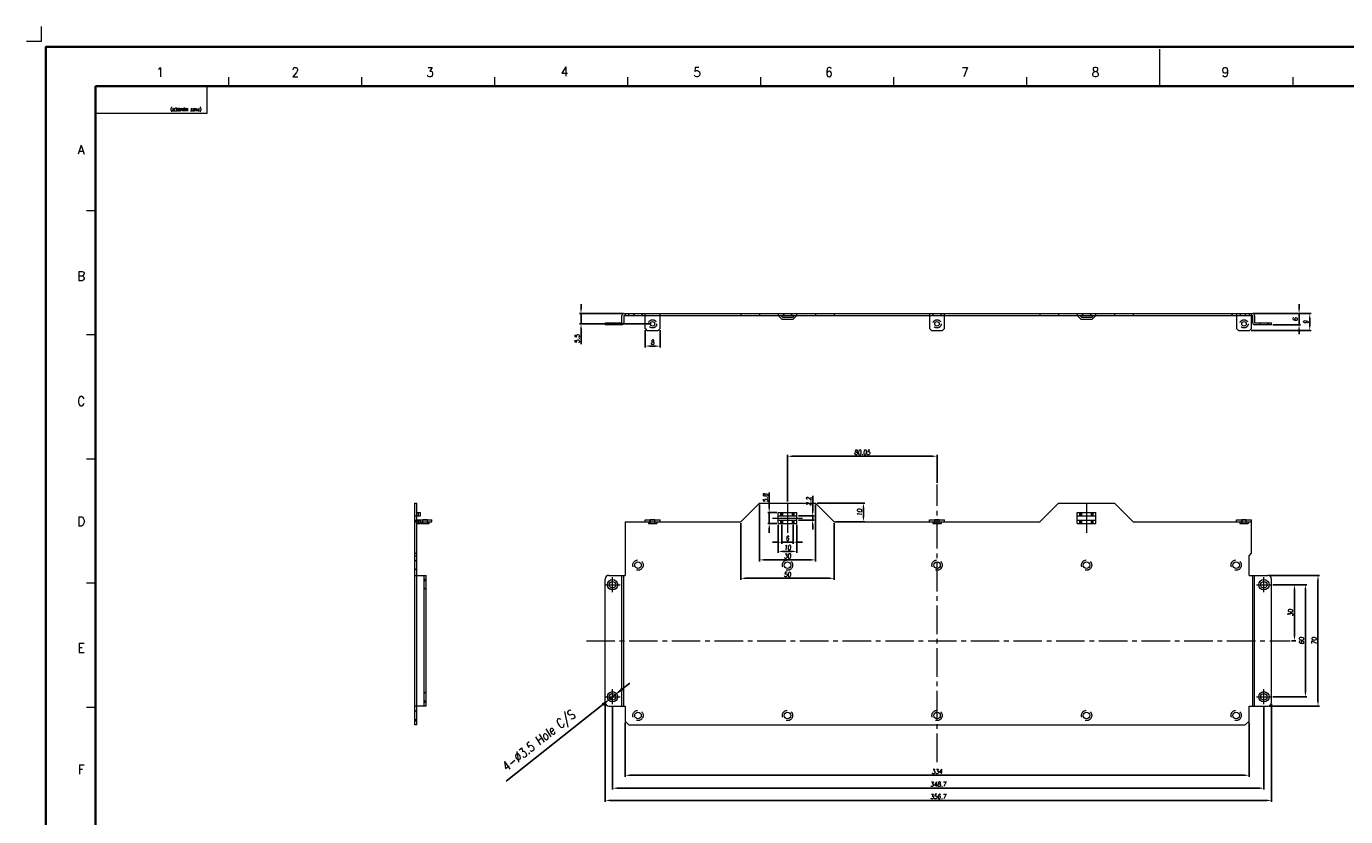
# Model space of a CAD drawing. Header units: millimetres. Extents: x 4497 to 11741, y 5958 to 12619.
# Tile 114 of 256: x 4509 to 5216, y 8026 to 8449. Entities that reach past the tile are written whole.
import ezdxf
from ezdxf.enums import TextEntityAlignment as Align

# ---------------------------------------------------------------- set-up
doc = ezdxf.new("R2010")
doc.units = ezdxf.units.MM
doc.header["$LTSCALE"] = 0.8
doc.header["$PDMODE"] = 3
doc.header["$PDSIZE"] = 0.3125
for name, pattern in [('CENTER', [50.8, 31.75, -6.35, 6.35, -6.35]), ('CENTER2', [28.575, 19.05, -3.175, 3.175, -3.175]), ('HIDDEN', [9.525, 6.35, -3.175])]:
    doc.linetypes.add(name, pattern=pattern)
doc.layers.get('0').update_dxf_attribs({"linetype": 'CONTINUOUS', "lineweight": 0})
doc.layers.get('Defpoints').update_dxf_attribs({"linetype": 'CONTINUOUS', "lineweight": 0})
for name, color, linetype, lineweight in [('1', 2, 'CENTER', 0), ('2', 3, 'CONTINUOUS', 0), ('3', 5, 'HIDDEN', 0), ('4', 1, 'CENTER2', 9), ('P', 1, 'CONTINUOUS', 0)]:
    doc.layers.add(name, color=color, linetype=linetype, lineweight=lineweight)
doc.styles.get("Standard").update_dxf_attribs({"font": 'romans.shx', "width": 0.8, "oblique": 5, "bigfont": 'whgtxt.shx'})
doc.dimstyles.get("Standard").update_dxf_attribs({"dimtxt": 2.5, "dimasz": 2.5, "dimexe": 0.8, "dimexo": 0.8, "dimgap": 0.8, "dimtad": 1, "dimdsep": 46, "dimtxsty": 'Standard', "dimcen": 0, "dimclrd": 3, "dimclre": 3, "dimclrt": 3, "dimazin": 0, "dimtp": 0.001, "dimtm": 0.001, "dimtfac": 1, "dimtmove": 0, "dimatfit": 3, "dimfxl": 0, "dimtolj": 1, "dimarcsym": 0})

# ---------------------------------------------------------------- blocks, each defined once
blk = doc.blocks.new('*D115')
at = {"color": 3, "lineweight": -2}
for p, q in [((4930.29, 8189.66), (4930.29, 8198.03)), ((4922.63, 8187.16), (4931.09, 8187.16)), ((4930.29, 8184.96), (4930.29, 8187.16)), ((4922.63, 8184.96), (4931.09, 8184.96)), ((4930.29, 8182.46), (4930.29, 8179.96))]:
    blk.add_line(p, q, dxfattribs=at)
at = {"color": 3}
for points in [[(4929.87, 8189.66), (4930.7, 8189.66), (4930.29, 8187.16)], [(4929.87, 8182.46), (4930.7, 8182.46), (4930.29, 8184.96)]]:
    blk.add_solid(points, dxfattribs=at)
at = {"layer": 'Defpoints', "color": 0}
for p in [(4921.83, 8187.16), (4930.29, 8187.16), (4921.83, 8184.96)]:
    blk.add_point(p, dxfattribs=at)
at = {"color": 3, "insert": (4928.24, 8195.09), "char_height": 2.5, "attachment_point": 5, "rotation": 90}
blk.add_mtext('\\A1;2.2', dxfattribs=at)
blk = doc.blocks.new('*D116')
at = {"layer": '2', "color": 3, "lineweight": -2}
for p, q in [((4828.47, 8094.55), (4832.39, 8097.65)), ((4824.55, 8091.44), (4821.81, 8089.27)), ((4766.2, 8045.19), (4817.89, 8086.16))]:
    blk.add_line(p, q, dxfattribs=at)
at = {"layer": '2', "color": 3}
for points in [[(4827.95, 8095.2), (4828.99, 8093.89), (4824.55, 8091.44)], [(4817.37, 8086.82), (4818.41, 8085.51), (4821.81, 8089.27)]]:
    blk.add_solid(points, dxfattribs=at)
at = {"layer": 'Defpoints', "color": 0}
for p in [(4821.81, 8089.27), (4824.55, 8091.44)]:
    blk.add_point(p, dxfattribs=at)
at = {"layer": '2', "color": 3, "insert": (4784.04, 8066.24), "char_height": 5, "attachment_point": 5, "rotation": 38.40057}
blk.add_mtext('\\A1;4-∅3.5 Hole C/S', dxfattribs=at)
blk = doc.blocks.new('X')
at = {"layer": '1'}
for p, q in [((5247.84, 13723.59), (5255.84, 13723.59)), ((5251.84, 13719.59), (5251.84, 13727.59))]:
    blk.add_line(p, q, dxfattribs=at)
blk = doc.blocks.new('*D556')
at = {"layer": '2', "color": 3, "lineweight": -2}
for p, q in [((4823.18, 8085.56), (4823.18, 8040.61)), ((5171.88, 8085.56), (5171.88, 8040.61)), ((4825.68, 8041.41), (5169.38, 8041.41))]:
    blk.add_line(p, q, dxfattribs=at)
at = {"layer": '2', "color": 3}
for points in [[(4825.68, 8041.82), (4825.68, 8040.99), (4823.18, 8041.41)], [(5169.38, 8041.82), (5169.38, 8040.99), (5171.88, 8041.41)]]:
    blk.add_solid(points, dxfattribs=at)
at = {"layer": 'Defpoints', "color": 0}
for p in [(4823.18, 8086.36), (5171.88, 8086.36), (5171.88, 8041.41)]:
    blk.add_point(p, dxfattribs=at)
at = {"layer": '2', "color": 3, "insert": (4997.53, 8043.46), "char_height": 2.5, "attachment_point": 5}
blk.add_mtext('\\A1;348.7', dxfattribs=at)
blk = doc.blocks.new('*D557')
at = {"layer": '2', "color": 3, "lineweight": -2}
for p, q in [((4829.88, 8076.56), (4829.88, 8047.51)), ((5163.88, 8076.56), (5163.88, 8047.51)), ((4832.38, 8048.31), (5161.38, 8048.31))]:
    blk.add_line(p, q, dxfattribs=at)
at = {"layer": '2', "color": 3}
for points in [[(4832.38, 8048.73), (4832.38, 8047.9), (4829.88, 8048.31)], [(5161.38, 8048.73), (5161.38, 8047.9), (5163.88, 8048.31)]]:
    blk.add_solid(points, dxfattribs=at)
at = {"layer": 'Defpoints', "color": 0}
for p in [(4829.88, 8077.36), (5163.88, 8077.36), (5163.88, 8048.31)]:
    blk.add_point(p, dxfattribs=at)
at = {"layer": '2', "color": 3, "insert": (4996.88, 8050.36), "char_height": 2.5, "attachment_point": 5}
blk.add_mtext('\\A1;334', dxfattribs=at)
blk = doc.blocks.new('*D558')
at = {"layer": '2', "color": 3, "lineweight": -2}
for p, q in [((5176.68, 8150.36), (5194.87, 8150.36)), ((5194.07, 8092.86), (5194.07, 8147.86)), ((5176.68, 8090.36), (5194.87, 8090.36))]:
    blk.add_line(p, q, dxfattribs=at)
at = {"layer": '2', "color": 3}
for points in [[(5193.65, 8147.86), (5194.49, 8147.86), (5194.07, 8150.36)], [(5193.65, 8092.86), (5194.49, 8092.86), (5194.07, 8090.36)]]:
    blk.add_solid(points, dxfattribs=at)
at = {"layer": 'Defpoints', "color": 0}
for p in [(5175.88, 8150.36), (5194.07, 8150.36), (5175.88, 8090.36)]:
    blk.add_point(p, dxfattribs=at)
at = {"layer": '2', "color": 3, "insert": (5192.02, 8120.36), "char_height": 2.5, "attachment_point": 5, "rotation": 90}
blk.add_mtext('\\A1;60', dxfattribs=at)
blk = doc.blocks.new('*D559')
at = {"layer": '2', "color": 3, "lineweight": -2}
for p, q in [((4916.83, 8194.86), (4916.83, 8219.95)), ((4994.38, 8219.15), (4919.33, 8219.15)), ((4996.88, 8204.86), (4996.88, 8219.95))]:
    blk.add_line(p, q, dxfattribs=at)
at = {"layer": '2', "color": 3}
for points in [[(4919.33, 8219.56), (4919.33, 8218.73), (4916.83, 8219.15)], [(4994.38, 8219.56), (4994.38, 8218.73), (4996.88, 8219.15)]]:
    blk.add_solid(points, dxfattribs=at)
at = {"layer": 'Defpoints', "color": 0}
for p in [(4916.83, 8219.15), (4996.88, 8204.06), (4916.83, 8194.06)]:
    blk.add_point(p, dxfattribs=at)
at = {"layer": '2', "color": 3, "insert": (4956.86, 8221.2), "char_height": 2.5, "attachment_point": 5}
blk.add_mtext('\\A1;80.05', dxfattribs=at)
blk = doc.blocks.new('*D560')
at = {"layer": '2', "color": 3, "lineweight": -2}
for p, q in [((4907.04, 8191.46), (4907.04, 8199.8)), ((4911.03, 8188.96), (4906.24, 8188.96)), ((4907.04, 8183.16), (4907.04, 8188.96)), ((4911.03, 8183.16), (4906.24, 8183.16)), ((4907.04, 8180.66), (4907.04, 8178.16))]:
    blk.add_line(p, q, dxfattribs=at)
at = {"layer": '2', "color": 3}
for points in [[(4906.62, 8191.46), (4907.45, 8191.46), (4907.04, 8188.96)], [(4906.62, 8180.66), (4907.45, 8180.66), (4907.04, 8183.16)]]:
    blk.add_solid(points, dxfattribs=at)
at = {"layer": 'Defpoints', "color": 0}
for p in [(4907.04, 8188.96), (4911.83, 8188.96), (4911.83, 8183.16)]:
    blk.add_point(p, dxfattribs=at)
at = {"layer": '2', "color": 3, "insert": (4904.99, 8196.88), "char_height": 2.5, "attachment_point": 5, "rotation": 90}
blk.add_mtext('\\A1;5.8', dxfattribs=at)
blk = doc.blocks.new('*D561')
at = {"layer": '2', "color": 3, "lineweight": -2}
for p, q in [((4911.83, 8182.36), (4911.83, 8167.38)), ((4921.83, 8182.36), (4921.83, 8167.38)), ((4914.33, 8168.18), (4919.33, 8168.18))]:
    blk.add_line(p, q, dxfattribs=at)
at = {"layer": '2', "color": 3}
for points in [[(4914.33, 8168.59), (4914.33, 8167.76), (4911.83, 8168.18)], [(4919.33, 8168.59), (4919.33, 8167.76), (4921.83, 8168.18)]]:
    blk.add_solid(points, dxfattribs=at)
at = {"layer": 'Defpoints', "color": 0}
for p in [(4911.83, 8183.16), (4921.83, 8183.16), (4921.83, 8168.18)]:
    blk.add_point(p, dxfattribs=at)
at = {"layer": '2', "color": 3, "insert": (4916.83, 8170.23), "char_height": 2.5, "attachment_point": 5}
blk.add_mtext('\\A1;10', dxfattribs=at)
blk = doc.blocks.new('*D562')
at = {"layer": '2', "color": 3, "lineweight": -2}
for p, q in [((4932.63, 8194.06), (4958.27, 8194.06)), ((4957.47, 8186.56), (4957.47, 8191.56)), ((4942.63, 8184.06), (4958.27, 8184.06))]:
    blk.add_line(p, q, dxfattribs=at)
at = {"layer": '2', "color": 3}
for points in [[(4957.05, 8191.56), (4957.88, 8191.56), (4957.47, 8194.06)], [(4957.05, 8186.56), (4957.88, 8186.56), (4957.47, 8184.06)]]:
    blk.add_solid(points, dxfattribs=at)
at = {"layer": 'Defpoints', "color": 0}
for p in [(4931.83, 8194.06), (4957.47, 8194.06), (4941.83, 8184.06)]:
    blk.add_point(p, dxfattribs=at)
at = {"layer": '2', "color": 3, "insert": (4955.42, 8189.06), "char_height": 2.5, "attachment_point": 5, "rotation": 90}
blk.add_mtext('\\A1;10', dxfattribs=at)
blk = doc.blocks.new('*D563')
at = {"layer": '2', "color": 3, "lineweight": -2}
for p, q in [((4891.83, 8183.26), (4891.83, 8152.97)), ((4941.83, 8183.26), (4941.83, 8152.97)), ((4894.33, 8153.77), (4939.33, 8153.77))]:
    blk.add_line(p, q, dxfattribs=at)
at = {"layer": '2', "color": 3}
for points in [[(4894.33, 8154.19), (4894.33, 8153.36), (4891.83, 8153.77)], [(4939.33, 8154.19), (4939.33, 8153.36), (4941.83, 8153.77)]]:
    blk.add_solid(points, dxfattribs=at)
at = {"layer": 'Defpoints', "color": 0}
for p in [(4891.83, 8184.06), (4941.83, 8184.06), (4941.83, 8153.77)]:
    blk.add_point(p, dxfattribs=at)
at = {"layer": '2', "color": 3, "insert": (4916.83, 8155.82), "char_height": 2.5, "attachment_point": 5}
blk.add_mtext('\\A1;50', dxfattribs=at)
blk = doc.blocks.new('*D564')
at = {"layer": '2', "color": 3, "lineweight": -2}
for p, q in [((4901.83, 8193.26), (4901.83, 8162.86)), ((4931.83, 8193.26), (4931.83, 8162.86)), ((4904.33, 8163.66), (4929.33, 8163.66))]:
    blk.add_line(p, q, dxfattribs=at)
at = {"layer": '2', "color": 3}
for points in [[(4904.33, 8164.08), (4904.33, 8163.25), (4901.83, 8163.66)], [(4929.33, 8164.08), (4929.33, 8163.25), (4931.83, 8163.66)]]:
    blk.add_solid(points, dxfattribs=at)
at = {"layer": 'Defpoints', "color": 0}
for p in [(4901.83, 8194.06), (4931.83, 8194.06), (4931.83, 8163.66)]:
    blk.add_point(p, dxfattribs=at)
at = {"layer": '2', "color": 3, "insert": (4916.83, 8165.71), "char_height": 2.5, "attachment_point": 5}
blk.add_mtext('\\A1;30', dxfattribs=at)
blk = doc.blocks.new('*D565')
at = {"layer": '2', "color": 3, "lineweight": -2}
for p, q in [((5174.68, 8155.36), (5201.6, 8155.36)), ((5200.8, 8087.86), (5200.8, 8152.86)), ((5174.68, 8085.36), (5201.6, 8085.36))]:
    blk.add_line(p, q, dxfattribs=at)
at = {"layer": '2', "color": 3}
for points in [[(5200.39, 8152.86), (5201.22, 8152.86), (5200.8, 8155.36)], [(5200.39, 8087.86), (5201.22, 8087.86), (5200.8, 8085.36)]]:
    blk.add_solid(points, dxfattribs=at)
at = {"layer": 'Defpoints', "color": 0}
for p in [(5173.88, 8155.36), (5200.8, 8155.36), (5173.88, 8085.36)]:
    blk.add_point(p, dxfattribs=at)
at = {"layer": '2', "color": 3, "insert": (5198.75, 8120.36), "char_height": 2.5, "attachment_point": 5, "rotation": 90}
blk.add_mtext('\\A1;70', dxfattribs=at)
blk = doc.blocks.new('*D566')
at = {"layer": '2', "color": 3, "lineweight": -2}
for p, q in [((5176.68, 8150.36), (5189.02, 8150.36)), ((5188.22, 8122.86), (5188.22, 8147.86)), ((5186.68, 8120.36), (5189.02, 8120.36))]:
    blk.add_line(p, q, dxfattribs=at)
at = {"layer": '2', "color": 3}
for points in [[(5187.8, 8147.86), (5188.63, 8147.86), (5188.22, 8150.36)], [(5187.8, 8122.86), (5188.63, 8122.86), (5188.22, 8120.36)]]:
    blk.add_solid(points, dxfattribs=at)
at = {"layer": 'Defpoints', "color": 0}
for p in [(5175.88, 8150.36), (5188.22, 8150.36), (5185.88, 8120.36)]:
    blk.add_point(p, dxfattribs=at)
at = {"layer": '2', "color": 3, "insert": (5186.17, 8135.36), "char_height": 2.5, "attachment_point": 5, "rotation": 90}
blk.add_mtext('\\A1;30', dxfattribs=at)
blk = doc.blocks.new('*D567')
at = {"layer": '2', "color": 3, "lineweight": -2}
for p, q in [((4819.18, 8086.56), (4819.18, 8034.04)), ((5175.88, 8086.56), (5175.88, 8034.04)), ((4821.68, 8034.84), (5173.38, 8034.84))]:
    blk.add_line(p, q, dxfattribs=at)
at = {"layer": '2', "color": 3}
for points in [[(4821.68, 8035.26), (4821.68, 8034.43), (4819.18, 8034.84)], [(5173.38, 8035.26), (5173.38, 8034.43), (5175.88, 8034.84)]]:
    blk.add_solid(points, dxfattribs=at)
at = {"layer": 'Defpoints', "color": 0}
for p in [(4819.18, 8087.36), (5175.88, 8087.36), (5175.88, 8034.84)]:
    blk.add_point(p, dxfattribs=at)
at = {"layer": '2', "color": 3, "insert": (4997.53, 8036.89), "char_height": 2.5, "attachment_point": 5}
blk.add_mtext('\\A1;356.7', dxfattribs=at)
blk = doc.blocks.new('*D568')
at = {"layer": '2', "color": 3, "lineweight": -2}
for p, q in [((4913.83, 8182.36), (4913.83, 8172.3)), ((4919.83, 8182.36), (4919.83, 8172.3)), ((4911.33, 8173.1), (4908.83, 8173.1)), ((4913.83, 8173.1), (4919.83, 8173.1)), ((4922.33, 8173.1), (4924.83, 8173.1))]:
    blk.add_line(p, q, dxfattribs=at)
at = {"layer": '2', "color": 3}
for points in [[(4911.33, 8173.52), (4911.33, 8172.68), (4913.83, 8173.1)], [(4922.33, 8173.52), (4922.33, 8172.68), (4919.83, 8173.1)]]:
    blk.add_solid(points, dxfattribs=at)
at = {"layer": 'Defpoints', "color": 0}
for p in [(4913.83, 8183.16), (4919.83, 8183.16), (4919.83, 8173.1)]:
    blk.add_point(p, dxfattribs=at)
at = {"layer": '2', "color": 3, "insert": (4916.83, 8175.15), "char_height": 2.5, "attachment_point": 5}
blk.add_mtext('\\A1;6', dxfattribs=at)
blk = doc.blocks.new('*D569')
at = {"layer": '2', "color": 3, "lineweight": -2}
for p, q in [((4806.27, 8298.03), (4806.27, 8300.53)), ((4828.76, 8295.53), (4805.47, 8295.53)), ((4806.27, 8295.53), (4806.27, 8290.03)), ((4843.78, 8290.03), (4805.47, 8290.03)), ((4806.27, 8287.53), (4806.27, 8279.19))]:
    blk.add_line(p, q, dxfattribs=at)
at = {"layer": '2', "color": 3}
for points in [[(4805.86, 8298.03), (4806.69, 8298.03), (4806.27, 8295.53)], [(4805.86, 8287.53), (4806.69, 8287.53), (4806.27, 8290.03)]]:
    blk.add_solid(points, dxfattribs=at)
at = {"layer": 'Defpoints', "color": 0}
for p in [(4829.56, 8295.53), (4806.27, 8290.03), (4844.58, 8290.03)]:
    blk.add_point(p, dxfattribs=at)
at = {"layer": '2', "color": 3, "insert": (4804.22, 8282.11), "char_height": 2.5, "attachment_point": 5, "rotation": 90}
blk.add_mtext('\\A1;5.5', dxfattribs=at)
blk = doc.blocks.new('*D570')
at = {"layer": '2', "color": 3, "lineweight": -2}
for p, q in [((5190.69, 8298.03), (5190.69, 8300.53)), ((5165.98, 8295.53), (5191.49, 8295.53)), ((5190.69, 8295.53), (5190.69, 8289.53)), ((5176.68, 8289.53), (5191.49, 8289.53)), ((5190.69, 8287.03), (5190.69, 8284.53))]:
    blk.add_line(p, q, dxfattribs=at)
at = {"layer": '2', "color": 3}
for points in [[(5190.27, 8298.03), (5191.1, 8298.03), (5190.69, 8295.53)], [(5190.27, 8287.03), (5191.1, 8287.03), (5190.69, 8289.53)]]:
    blk.add_solid(points, dxfattribs=at)
at = {"layer": 'Defpoints', "color": 0}
for p in [(5165.18, 8295.53), (5175.88, 8289.53), (5190.69, 8289.53)]:
    blk.add_point(p, dxfattribs=at)
at = {"layer": '2', "color": 3, "insert": (5188.64, 8292.53), "char_height": 2.5, "attachment_point": 5, "rotation": 90}
blk.add_mtext('\\A1;6', dxfattribs=at)
blk = doc.blocks.new('*D571')
at = {"layer": '2', "color": 3, "lineweight": -2}
for p, q in [((5165.98, 8295.53), (5197.17, 8295.53)), ((5196.37, 8289.03), (5196.37, 8293.03)), ((5164.98, 8286.53), (5197.17, 8286.53))]:
    blk.add_line(p, q, dxfattribs=at)
at = {"layer": '2', "color": 3}
for points in [[(5195.96, 8293.03), (5196.79, 8293.03), (5196.37, 8295.53)], [(5195.96, 8289.03), (5196.79, 8289.03), (5196.37, 8286.53)]]:
    blk.add_solid(points, dxfattribs=at)
at = {"layer": 'Defpoints', "color": 0}
for p in [(5165.18, 8295.53), (5196.37, 8295.53), (5164.18, 8286.53)]:
    blk.add_point(p, dxfattribs=at)
at = {"layer": '2', "color": 3, "insert": (5194.32, 8291.03), "char_height": 2.5, "attachment_point": 5, "rotation": 90}
blk.add_mtext('\\A1;9', dxfattribs=at)
blk = doc.blocks.new('*D572')
at = {"layer": '2', "color": 3, "lineweight": -2}
for p, q in [((4840.58, 8286.73), (4840.58, 8277.33)), ((4848.58, 8286.73), (4848.58, 8277.33)), ((4843.08, 8278.13), (4846.08, 8278.13))]:
    blk.add_line(p, q, dxfattribs=at)
at = {"layer": '2', "color": 3}
for points in [[(4843.08, 8278.54), (4843.08, 8277.71), (4840.58, 8278.13)], [(4846.08, 8278.54), (4846.08, 8277.71), (4848.58, 8278.13)]]:
    blk.add_solid(points, dxfattribs=at)
at = {"layer": 'Defpoints', "color": 0}
for p in [(4840.58, 8287.53), (4848.58, 8287.53), (4848.58, 8278.13)]:
    blk.add_point(p, dxfattribs=at)
at = {"layer": '2', "color": 3, "insert": (4844.58, 8280.18), "char_height": 2.5, "attachment_point": 5}
blk.add_mtext('\\A1;8', dxfattribs=at)

msp = doc.modelspace()

# ---------------------------------------------------------------- linework, layer by layer
at = {"color": 7, "linetype": 'Continuous'}
for p, q in [((5116.213, 8417.228), (5116.213, 8437.15)), ((4617.67, 8417.228), (4617.67, 8422.208)), ((4688.89, 8417.228), (4688.89, 8422.208)), ((4760.111, 8417.228), (4760.111, 8422.208)), ((4831.331, 8417.228), (4831.331, 8422.208)), ((4902.552, 8417.228), (4902.552, 8422.208)), ((4973.772, 8417.228), (4973.772, 8422.208)), ((5044.993, 8417.228), (5044.993, 8422.208)), ((5187.434, 8417.228), (5187.434, 8422.208)), ((4546.45, 8417.228), (4606.215, 8417.228)), ((4546.45, 8402.884), (4546.45, 8417.228)), ((4606.215, 8402.884), (4606.215, 8417.228)), ((4546.45, 8402.884), (4606.215, 8402.884)), ((4541.469, 8350.739), (4546.45, 8350.739)), ((4541.469, 8284.25), (4546.45, 8284.25)), ((4541.469, 8217.761), (4546.45, 8217.761)), ((4541.469, 8151.272), (4546.45, 8151.272)), ((4541.469, 8084.783), (4546.45, 8084.783))]:
    msp.add_line(p, q, dxfattribs=at)
at = {"color": 7, "linetype": 'Continuous', "lineweight": 35}
for p, q in [((4546.45, 8417.228), (5685.977, 8417.228)), ((4546.45, 7619.36), (4546.45, 8417.228))]:
    msp.add_line(p, q, dxfattribs=at)
at = {"linetype": 'Continuous'}
for p, q in [((4828.18, 8290.525), (4828.18, 8294.525)), ((4829.18, 8295.525), (5165.88, 8295.525)), ((4829.18, 8294.525), (4829.18, 8290.525)), ((4829.18, 8294.525), (5165.88, 8294.525)), ((4829.88, 8295.525), (4829.88, 8294.525)), ((4840.58, 8287.525), (4840.58, 8295.525)), ((4848.58, 8287.525), (4848.58, 8295.525)), ((4891.83, 8295.525), (4891.83, 8294.525)), ((4901.83, 8295.525), (4901.83, 8294.525)), ((4911.83, 8294.525), (4913.83, 8292.525)), ((4914.245, 8293.525), (4913.245, 8294.525)), ((4913.83, 8292.525), (4919.83, 8292.525)), ((4919.416, 8293.525), (4914.245, 8293.525)), ((4920.416, 8294.525), (4919.416, 8293.525)), ((4919.83, 8292.525), (4921.83, 8294.525)), ((4931.83, 8295.525), (4931.83, 8294.525)), ((4941.83, 8295.525), (4941.83, 8294.525)), ((4992.88, 8295.525), (4992.88, 8287.525)), ((5000.88, 8287.525), (5000.88, 8295.525)), ((5051.93, 8295.525), (5051.93, 8294.525)), ((5061.93, 8295.525), (5061.93, 8294.525)), ((5071.93, 8294.525), (5073.93, 8292.525)), ((5074.345, 8293.525), (5073.345, 8294.525)), ((5073.93, 8292.525), (5079.93, 8292.525)), ((5079.516, 8293.525), (5074.345, 8293.525)), ((5080.516, 8294.525), (5079.516, 8293.525)), ((5079.93, 8292.525), (5081.93, 8294.525)), ((5091.93, 8295.525), (5091.93, 8294.525)), ((5101.93, 8295.525), (5101.93, 8294.525)), ((5157.18, 8295.525), (5157.18, 8287.525)), ((5165.18, 8287.525), (5165.18, 8295.525)), ((5165.88, 8290.525), (5165.88, 8294.525)), ((5166.88, 8294.525), (5166.88, 8290.525)), ((4819.18, 8290.525), (4819.18, 8289.525)), ((4819.18, 8290.525), (4828.18, 8290.525)), ((4828.18, 8289.525), (4819.18, 8289.525)), ((4821.18, 8290.525), (4821.18, 8289.525)), ((4840.58, 8287.525), (4841.58, 8286.525)), ((4841.58, 8286.525), (4847.58, 8286.525)), ((4848.58, 8287.525), (4847.58, 8286.525)), ((4993.88, 8286.525), (4992.88, 8287.525)), ((4993.88, 8286.525), (4999.88, 8286.525)), ((4999.88, 8286.525), (5000.88, 8287.525)), ((5158.18, 8286.525), (5157.18, 8287.525)), ((5158.18, 8286.525), (5164.18, 8286.525)), ((5165.18, 8287.525), (5164.18, 8286.525)), ((5166.88, 8290.525), (5175.88, 8290.525)), ((5175.88, 8289.525), (5166.88, 8289.525)), ((5173.88, 8289.525), (5173.88, 8290.525)), ((5175.88, 8289.525), (5175.88, 8290.525)), ((4717.343, 8075.355), (4717.343, 8194.055)), ((4717.343, 8194.055), (4718.343, 8194.055)), ((4718.343, 8185.055), (4718.343, 8194.055)), ((4891.83, 8184.055), (4901.83, 8194.055)), ((4901.83, 8194.055), (4931.83, 8194.055)), ((4931.83, 8194.055), (4941.83, 8184.055)), ((5051.93, 8184.055), (5061.93, 8194.055)), ((5061.93, 8194.055), (5091.93, 8194.055)), ((5091.93, 8194.055), (5101.93, 8184.055)), ((4718.343, 8188.955), (4720.343, 8188.955)), ((4718.343, 8187.155), (4720.343, 8187.155)), ((4720.343, 8187.155), (4720.343, 8188.955)), ((4717.343, 8184.055), (4726.343, 8184.055)), ((4718.343, 8185.055), (4726.343, 8185.055)), ((4718.343, 8075.355), (4718.343, 8184.055)), ((4718.343, 8183.155), (4720.343, 8183.155)), ((4720.343, 8183.155), (4720.343, 8184.055)), ((4720.643, 8183.055), (4720.643, 8184.055)), ((4720.643, 8183.055), (4725.043, 8183.055)), ((4725.043, 8183.055), (4725.043, 8184.055)), ((4726.343, 8184.055), (4726.343, 8185.055)), ((4829.88, 8184.055), (4829.88, 8155.355)), ((4829.88, 8184.055), (4891.83, 8184.055)), ((4840.58, 8184.055), (4840.58, 8185.055)), ((4840.58, 8185.055), (4848.58, 8185.055)), ((4842.38, 8184.055), (4842.38, 8183.055)), ((4842.38, 8183.055), (4846.78, 8183.055)), ((4846.78, 8184.055), (4846.78, 8183.055)), ((4848.58, 8184.055), (4848.58, 8185.055)), ((4941.83, 8184.055), (5051.93, 8184.055)), ((4992.88, 8184.055), (4992.88, 8185.055)), ((4992.88, 8185.055), (5000.88, 8185.055)), ((4994.68, 8184.055), (4994.68, 8183.055)), ((4994.68, 8183.055), (4999.08, 8183.055)), ((4999.08, 8184.055), (4999.08, 8183.055)), ((5000.88, 8184.055), (5000.88, 8185.055)), ((5101.93, 8184.055), (5165.18, 8184.055)), ((5157.18, 8185.055), (5165.18, 8185.055)), ((5157.18, 8184.055), (5157.18, 8185.055)), ((5158.98, 8184.055), (5158.98, 8183.055)), ((5158.98, 8183.055), (5163.38, 8183.055)), ((5163.38, 8184.055), (5163.38, 8183.055)), ((5165.18, 8167.155), (5165.18, 8185.055)), ((5163.88, 8165.855), (5165.18, 8167.155)), ((5163.88, 8155.355), (5163.88, 8165.855)), ((4717.343, 8155.355), (4723.343, 8155.355)), ((4722.343, 8085.355), (4722.343, 8155.355)), ((4722.343, 8153.355), (4723.343, 8153.355)), ((4723.343, 8085.355), (4723.343, 8155.355)), ((4819.18, 8087.355), (4819.18, 8153.355)), ((4821.18, 8155.355), (4829.88, 8155.355)), ((4828.18, 8085.355), (4828.18, 8155.355)), ((4829.18, 8085.355), (4829.18, 8155.355)), ((5163.88, 8155.355), (5173.88, 8155.355)), ((5165.88, 8085.355), (5165.88, 8155.355)), ((5166.88, 8085.355), (5166.88, 8155.355)), ((5175.88, 8087.355), (5175.88, 8153.355)), ((4723.343, 8087.355), (4722.343, 8087.355)), ((4723.343, 8085.355), (4717.343, 8085.355)), ((4821.18, 8085.355), (4829.88, 8085.355)), ((4829.88, 8085.355), (4829.88, 8077.355)), ((5163.88, 8085.355), (5173.88, 8085.355)), ((5163.88, 8077.355), (5163.88, 8085.355)), ((4718.343, 8077.355), (4717.343, 8077.355)), ((4718.343, 8075.355), (4717.343, 8075.355)), ((4829.88, 8077.355), (4831.88, 8075.355)), ((4831.88, 8075.355), (5161.88, 8075.355)), ((5161.88, 8075.355), (5163.88, 8077.355))]:
    msp.add_line(p, q, dxfattribs=at)
at = {"color": 7, "linetype": 'Continuous', "lineweight": 35}
msp.add_lwpolyline([(5707.723, 8438.294), (4519.723, 8438.294), (4519.723, 7598.294), (5707.723, 7598.294)], close=True, dxfattribs=at)
at = {"linetype": 'Continuous'}
for centre, radius in [((4844.58, 8290.025), 1.2), ((4996.88, 8290.025), 1.2), ((5161.18, 8290.025), 1.2), ((4836.78, 8160.855), 1.75), ((4916.83, 8160.855), 1.75), ((4996.88, 8160.855), 1.75), ((5076.93, 8160.855), 1.75), ((5156.98, 8160.855), 1.75), ((4823.18, 8150.355), 2.75), ((4823.18, 8150.355), 1.75), ((5171.88, 8150.355), 2.75), ((5171.88, 8150.355), 1.75), ((4823.18, 8090.355), 2.75), ((4823.18, 8090.355), 1.75), ((5171.88, 8090.355), 2.75), ((5171.88, 8090.355), 1.75), ((4836.78, 8080.355), 1.75), ((4916.83, 8080.355), 1.75), ((4996.88, 8080.355), 1.75), ((5076.93, 8080.355), 1.75), ((5156.98, 8080.355), 1.75)]:
    msp.add_circle(centre, radius, dxfattribs=at)
for centre, radius, start, end in [((4829.18, 8294.525), 1, 90, 180), ((5165.88, 8294.525), 1, 0, 90), ((4828.18, 8290.525), 1, 270, 0), ((5166.88, 8290.525), 1, 180, 270), ((4718.343, 8184.055), 1, 90, 180), ((4821.18, 8153.355), 2, 90, 180), ((5173.88, 8153.355), 2, 0, 90), ((4821.18, 8087.355), 2, 180, 270), ((5173.88, 8087.355), 2, 270, 0)]:
    msp.add_arc(centre, radius, start, end, dxfattribs=at)
at = {"layer": '1'}
for p, q in [((4517.488, 8441.209), (4517.488, 8449.328)), ((4517.488, 8441.209), (4509.369, 8441.209)), ((4916.83, 8193.955), (4916.83, 8178.155)), ((5076.93, 8193.955), (5076.93, 8178.155)), ((4908.83, 8186.055), (4924.83, 8186.055))]:
    msp.add_line(p, q, dxfattribs=at)
at = {"layer": '3'}
for p, q in [((4831.88, 8294.525), (4831.88, 8295.525)), ((4834.03, 8295.525), (4835.03, 8294.525)), ((4839.53, 8295.525), (4838.53, 8294.525)), ((4911.83, 8295.525), (4911.83, 8294.525)), ((4914.08, 8295.525), (4915.08, 8294.525)), ((4919.58, 8295.525), (4918.58, 8294.525)), ((4921.83, 8294.525), (4921.83, 8295.525)), ((4994.13, 8295.525), (4995.13, 8294.525)), ((4999.63, 8295.525), (4998.63, 8294.525)), ((5071.93, 8295.525), (5071.93, 8294.525)), ((5074.18, 8295.525), (5075.18, 8294.525)), ((5079.68, 8295.525), (5078.68, 8294.525)), ((5081.93, 8294.525), (5081.93, 8295.525)), ((5155.23, 8294.525), (5154.23, 8295.525)), ((5159.73, 8295.525), (5158.73, 8294.525)), ((5161.88, 8295.525), (5161.88, 8294.525)), ((5163.88, 8295.525), (5163.88, 8294.525)), ((4821.43, 8290.525), (4820.43, 8289.525)), ((4824.93, 8290.525), (4825.93, 8289.525)), ((5170.13, 8290.525), (5169.13, 8289.525)), ((5174.63, 8289.525), (5173.63, 8290.525)), ((4717.343, 8187.155), (4718.343, 8187.155)), ((4719.343, 8187.155), (4719.343, 8188.955)), ((4913.245, 8187.155), (4913.245, 8188.955)), ((4914.245, 8187.155), (4914.245, 8188.955)), ((4919.416, 8187.155), (4919.416, 8188.955)), ((4920.416, 8187.155), (4920.416, 8188.955)), ((5073.345, 8187.155), (5073.345, 8188.955)), ((5074.345, 8187.155), (5074.345, 8188.955)), ((5079.516, 8187.155), (5079.516, 8188.955)), ((5080.516, 8187.155), (5080.516, 8188.955)), ((4717.343, 8184.955), (4720.343, 8184.955)), ((4718.343, 8184.055), (4718.343, 8185.055)), ((4719.343, 8183.155), (4719.343, 8184.955)), ((4720.343, 8184.055), (4720.343, 8184.955)), ((4721.643, 8183.055), (4721.643, 8185.055)), ((4724.043, 8185.055), (4721.643, 8185.055)), ((4724.043, 8183.055), (4724.043, 8185.055)), ((4843.38, 8185.055), (4843.38, 8183.055)), ((4843.38, 8183.055), (4843.38, 8185.055)), ((4845.78, 8185.055), (4843.38, 8185.055)), ((4845.78, 8183.055), (4845.78, 8185.055)), ((4845.78, 8183.055), (4845.78, 8185.055)), ((4913.245, 8183.155), (4913.245, 8184.955)), ((4914.245, 8183.155), (4914.245, 8184.955)), ((4919.416, 8183.155), (4919.416, 8184.955)), ((4920.416, 8183.155), (4920.416, 8184.955)), ((4995.68, 8185.055), (4995.68, 8183.055)), ((4995.68, 8183.055), (4995.68, 8185.055)), ((4998.08, 8185.055), (4995.68, 8185.055)), ((4998.08, 8183.055), (4998.08, 8185.055)), ((4998.08, 8183.055), (4998.08, 8185.055)), ((5073.345, 8183.155), (5073.345, 8184.955)), ((5074.345, 8183.155), (5074.345, 8184.955)), ((5079.516, 8183.155), (5079.516, 8184.955)), ((5080.516, 8183.155), (5080.516, 8184.955)), ((5162.38, 8185.055), (5159.98, 8185.055)), ((5159.98, 8185.055), (5159.98, 8183.055)), ((5159.98, 8183.055), (5159.98, 8185.055)), ((5162.38, 8183.055), (5162.38, 8185.055)), ((5162.38, 8183.055), (5162.38, 8185.055)), ((4717.343, 8167.155), (4718.343, 8167.155)), ((4717.343, 8165.855), (4718.343, 8165.855)), ((4718.343, 8162.605), (4717.343, 8163.605)), ((4718.343, 8159.105), (4717.343, 8158.105)), ((4722.343, 8152.105), (4723.343, 8153.105)), ((4722.343, 8148.605), (4723.343, 8147.605)), ((4722.343, 8092.105), (4723.343, 8093.105)), ((4722.343, 8088.605), (4723.343, 8087.605)), ((4718.343, 8082.105), (4717.343, 8083.105)), ((4718.343, 8078.605), (4717.343, 8077.605))]:
    msp.add_line(p, q, dxfattribs=at)
for centre, radius in [((4844.58, 8290.025), 2.2), ((4996.88, 8290.025), 2.2), ((5161.18, 8290.025), 2.2), ((4836.78, 8160.855), 2.75), ((4916.83, 8160.855), 2.75), ((4996.88, 8160.855), 2.75), ((5076.93, 8160.855), 2.75), ((5156.98, 8160.855), 2.75), ((4836.78, 8080.355), 2.75), ((4916.83, 8080.355), 2.75), ((4996.88, 8080.355), 2.75), ((5076.93, 8080.355), 2.75), ((5156.98, 8080.355), 2.75)]:
    msp.add_circle(centre, radius, dxfattribs=at)
at = {"layer": '4'}
for p, q in [((4996.88, 8055.355), (4996.88, 8204.055)), ((4809.18, 8120.355), (5185.88, 8120.355))]:
    msp.add_line(p, q, dxfattribs=at)
at = {"layer": 'P', "linetype": 'Continuous'}
for p, q in [((4911.83, 8183.155), (4911.83, 8188.955)), ((4911.83, 8188.955), (4921.83, 8188.955)), ((4911.83, 8187.155), (4921.83, 8187.155)), ((4913.83, 8187.155), (4913.83, 8188.955)), ((4919.83, 8187.155), (4919.83, 8188.955)), ((4921.83, 8183.155), (4921.83, 8188.955)), ((5071.93, 8188.955), (5081.93, 8188.955)), ((5071.93, 8183.155), (5071.93, 8188.955)), ((5071.93, 8187.155), (5081.93, 8187.155)), ((5073.93, 8187.155), (5073.93, 8188.955)), ((5079.93, 8187.155), (5079.93, 8188.955)), ((5081.93, 8183.155), (5081.93, 8188.955)), ((4911.83, 8184.955), (4921.83, 8184.955)), ((4911.83, 8183.155), (4921.83, 8183.155)), ((4913.83, 8183.155), (4913.83, 8184.955)), ((4919.83, 8183.155), (4919.83, 8184.955)), ((5071.93, 8184.955), (5081.93, 8184.955)), ((5071.93, 8183.155), (5081.93, 8183.155)), ((5073.93, 8183.155), (5073.93, 8184.955)), ((5079.93, 8183.155), (5079.93, 8184.955))]:
    msp.add_line(p, q, dxfattribs=at)

# ---------------------------------------------------------------- block references
for p in [(-428.658, -5573.237), (-79.958, -5573.237), (-428.658, -5633.237), (-79.958, -5633.237)]:
    msp.add_blockref('X', p)

# ---------------------------------------------------------------- texts
at = {"color": 7, "linetype": 'Continuous', "width": 0.933333}
for s, p in [('1', (4580.94, 8424.796)), ('2', (4653.36, 8424.796)), ('3', (4725.417, 8424.796)), ('4', (4797.474, 8425.16)), ('5', (4868.439, 8424.796)), ('6', (4939.04, 8424.796)), ('7', (5011.825, 8424.796)), ('8', (5081.698, 8424.796)), ('9', (5151.207, 8424.796)), ('A', (4538.724, 8383.309)), ('B', (4538.724, 8315.619)), ('C', (4538.724, 8248.657)), ('D', (4538.724, 8184.243)), ('E', (4538.724, 8116.553)), ('F', (4538.724, 8051.411))]:
    msp.add_text(s, height=4.98, dxfattribs=at).set_placement(p, align=Align.MIDDLE_CENTER)
msp.add_text('(PART NUMBER)', height=1.66256, rotation=180, dxfattribs=at).set_placement((4586.568, 8403.954), align=Align.TOP_RIGHT)

# ---------------------------------------------------------------- dimensions: what is measured, and where the dimension line sits
dim = msp.add_linear_dim(base=(4930.288, 8187.155), p1=(4921.83, 8184.955), p2=(4921.83, 8187.155), angle=90, dimstyle='Standard', override={"dimazin": 2})
dim.commit()
dim.dimension.update_dxf_attribs({"geometry": '*D115', "text_midpoint": (4928.238, 8195.091)})
at = {"layer": '2'}
for base, p1, p2, picture, middle in [((4806.273, 8290.025), (4829.563, 8295.525), (4844.58, 8290.025), '*D569', (4804.223, 8282.109)), ((5190.688, 8289.525), (5165.18, 8295.525), (5175.88, 8289.525), '*D570', (5188.638, 8292.525)), ((5196.374, 8295.525), (5164.18, 8286.525), (5165.18, 8295.525), '*D571', (5194.324, 8291.025)), ((4907.036, 8188.955), (4911.83, 8183.155), (4911.83, 8188.955), '*D560', (4904.986, 8196.876)), ((4957.466, 8194.055), (4941.83, 8184.055), (4931.83, 8194.055), '*D562', (4955.416, 8189.055)), ((5200.803, 8155.355), (5173.88, 8085.355), (5173.88, 8155.355), '*D565', (5198.753, 8120.355)), ((5194.069, 8150.355), (5175.88, 8090.355), (5175.88, 8150.355), '*D558', (5192.019, 8120.355)), ((5188.218, 8150.355), (5185.88, 8120.355), (5175.88, 8150.355), '*D566', (5186.168, 8135.355))]:
    dim = msp.add_linear_dim(base=base, p1=p1, p2=p2, angle=90, dimstyle='Standard', override={"dimazin": 2}, dxfattribs=at)
    dim.commit()
    dim.dimension.update_dxf_attribs({"geometry": picture, "text_midpoint": middle})
for base, p1, p2, picture, middle in [((4848.58, 8278.125), (4840.58, 8287.525), (4848.58, 8287.525), '*D572', (4844.58, 8280.175)), ((4916.83, 8219.145), (4996.88, 8204.055), (4916.83, 8194.055), '*D559', (4956.855, 8221.195)), ((4931.83, 8163.664), (4901.83, 8194.055), (4931.83, 8194.055), '*D564', (4916.83, 8165.714)), ((4919.83, 8173.099), (4913.83, 8183.155), (4919.83, 8183.155), '*D568', (4916.83, 8175.149)), ((5175.88, 8034.843), (4819.18, 8087.355), (5175.88, 8087.355), '*D567', (4997.53, 8036.893)), ((5171.88, 8041.408), (4823.18, 8086.355), (5171.88, 8086.355), '*D556', (4997.53, 8043.458)), ((5163.88, 8048.313), (4829.88, 8077.355), (5163.88, 8077.355), '*D557', (4996.88, 8050.363))]:
    dim = msp.add_linear_dim(base=base, p1=p1, p2=p2, dimstyle='Standard', override={"dimazin": 2}, dxfattribs=at)
    dim.commit()
    dim.dimension.update_dxf_attribs({"geometry": picture, "text_midpoint": middle})
for base, p1, p2, picture, middle in [((4941.83, 8153.773), (4891.83, 8184.055), (4941.83, 8184.055), '*D563', (4916.83, 8153.773)), ((4921.83, 8168.178), (4911.83, 8183.155), (4921.83, 8183.155), '*D561', (4916.83, 8168.178))]:
    dim = msp.add_linear_dim(base=base, p1=p1, p2=p2, dimstyle='Standard', override={"dimazin": 2}, dxfattribs=at)
    dim.commit()
    dim.dimension.update_dxf_attribs({"geometry": picture, "text_midpoint": middle, "dimtype": 160})
dim = msp.add_diameter_dim_2p(p1=(4824.552, 8091.442), p2=(4821.809, 8089.268), text='4-<> Hole C/S', dimstyle='Standard', override={"dimscale": 2, "dimazin": 2}, dxfattribs=at)
dim.commit()
dim.dimension.update_dxf_attribs({"geometry": '*D116', "text_midpoint": (4787.404, 8061.998), "dimtype": 163})

doc.saveas('drawing.dxf')
